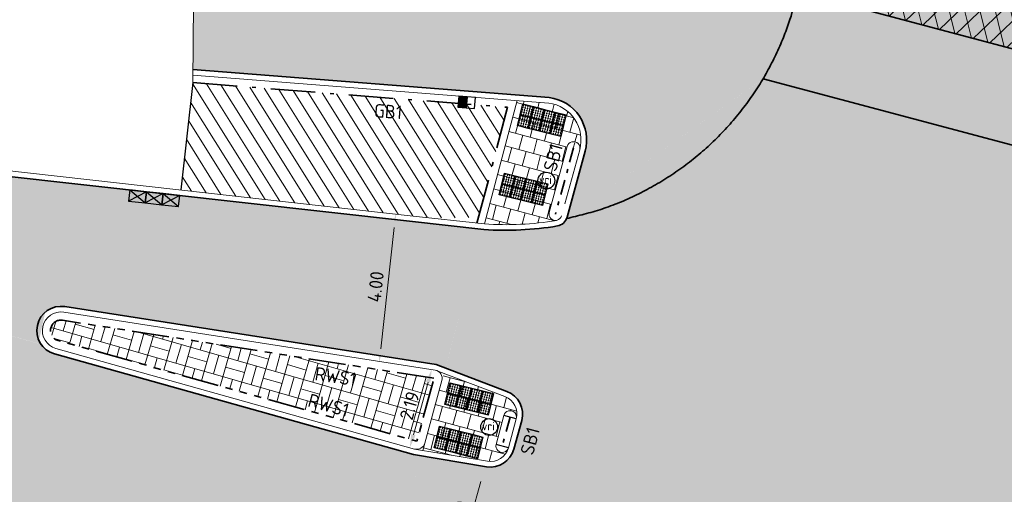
# Model space of a CAD drawing. Header units: metres. Extents: x 196651 to 397723, y 354703 to 710691.
# Tile 11 of 256: x 197509 to 197535, y 355991 to 356004. Entities that reach past the tile are written whole.
import ezdxf
from ezdxf.enums import TextEntityAlignment as Align

# ---------------------------------------------------------------- set-up
doc = ezdxf.new("R2010")
doc.units = ezdxf.units.M
doc.header["$MEASUREMENT"] = 0
for name, pattern in [('ACAD_ISO03W100', [30, 12, -18]), ('VH-GELEIDEBAND_50X200', [8, 4, -2, 0, -2]), ('VH-GELEIDEBAND_70X200', [20, 12, -4, 0, -4]), ('VH-OPSLUITBAND_100X200', [16, 8, -2, 4, -2]), ('VH-RWSBAND_110X220', [24, 10, -2, 2, -2, 2, -2, 2, -2])]:
    doc.linetypes.add(name, pattern=pattern)
for name, color, linetype, lineweight in [('N-WE-IE-MEUBILAIR-S', 7, 'Continuous', 25), ('N-WE-VH-GOOT_TEGEL-G', 170, 'Continuous', 35), ('N-WE-VH-KANTOPSLUITING_GELEIDEBAND_70X200-G', 6, 'VH-GELEIDEBAND_70X200', 35), ('N-WE-VH-KANTOPSLUITING_SCHEIDINGSBAND_115 345-G', 6, 'VH-GELEIDEBAND_50X200', 35), ('N-WE-VH-KANTOPSLUITING_TEKST-T', 7, 'VH-OPSLUITBAND_100X200', 35), ('N-WE-VH-KANTOPSLUITING_TROTTOIRBAND_RWS_110 220-G', 6, 'VH-RWSBAND_110X220', 35), ('N-WE-VH-KANTVERHARDING-G', 1, 'Continuous', 5), ('N-WE-VH-MATERIAALGRENS-G', 5, 'ACAD_ISO03W100', 35), ('N-WE-VH-VERHARDING_ASFALT_DEKLAAG-A', 251, 'Continuous', 5), ('N-WE-VH-VERHARDING_ASFALT_DEKLAAG-G_ZWART', 252, 'Continuous', 5), ('N-WE-VH-VERHARDING_HERSTRATEN-A', 252, 'Continuous', 5), ('N-WE-VH-VERHARDING_TEGEL-200X200X50-A', 252, 'Continuous', 18), ('N-WE-VH-VERKEERSTEGEL-NOPPENTEGEL-S', 5, 'Continuous', 25), ('N-WE-VH_BETON_PRINTBETON-A', 252, 'Continuous', 5), ('X-XX-AL-AANPIJLING-M', 7, 'Continuous', 18)]:
    doc.layers.add(name, color=color, linetype=linetype, lineweight=lineweight)
doc.layers.add('N-WE-RI-HWA_KOLK_GELEIDEBAND-S', color=130, linetype='Continuous')
doc.layers.add('N-WE-RI-HWA_KOLK_STRAAT-S', color=150, linetype='Continuous')
doc.layers.add('N-WE-VH-VERHARDING_ASFALT_COATING_ROOD-G', color=7, linetype='Continuous', lineweight=5, true_color=0xffa8a8)
doc.layers.add('X-XX-AL-HULPLIJNEN', color=4, linetype='Continuous', lineweight=25, plot=False)
doc.styles.add('NLCS-ISO', font='NLCS-ISO.ttf')
doc.styles.add('NLCS-ISO-M200-T18', font='NLCS-ISO.ttf')
doc.dimstyles.new('NLCS-M200-T18-PIJL', dxfattribs={"dimscale": 0.2, "dimtxt": 1.8, "dimasz": 1.8, "dimexe": 2, "dimexo": 2, "dimgap": 0.7, "dimtad": 1, "dimzin": 0, "dimdsep": 46, "dimtxsty": 'NLCS-ISO-M200-T18', "dimcen": 0, "dimdle": 2, "dimse1": 1, "dimse2": 1, "dimclrd": 256, "dimclre": 256, "dimclrt": 256, "dimadec": 1, "dimazin": 0, "dimtfac": 1, "dimtofl": 0, "dimtmove": 1, "dimatfit": 0, "dimfxl": 2, "dimfxlon": 1, "dimtfillclr": 254, "dimtolj": 1, "dimtzin": 0, "dimlwd": 18, "dimlwe": 18, "dimarcsym": 0})
pattern_1 = [(255, (0, 0), (0.08965754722, -0.43813413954), [0.4, -0.4]), (345, (0, 0), (0.10352761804, 0.3863703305), [])]

# ---------------------------------------------------------------- blocks, each defined once
blk = doc.blocks.new('*D181')
at = {"layer": 'Defpoints', "color": 0, "ltscale": 0.2, "transparency": 16777216}
for p in [(197518.764, 355998.61), (197519.151, 355998.567), (197518.705, 355994.592)]:
    blk.add_point(p, dxfattribs=at)
at = {"layer": 'X-XX-AL-AANPIJLING-M', "linetype": 'Continuous', "lineweight": 18, "ltscale": 0.2, "transparency": 16777216}
blk.add_line((197518.359, 355994.993), (197518.724, 355998.253), dxfattribs=at)
at = {"layer": 'X-XX-AL-AANPIJLING-M', "ltscale": 0.2, "transparency": 16777216}
for points in [[(197518.664, 355998.259), (197518.784, 355998.246), (197518.764, 355998.61)], [(197518.299, 355995), (197518.419, 355994.986), (197518.319, 355994.635)]]:
    blk.add_solid(points, dxfattribs=at)
at = {"layer": 'X-XX-AL-AANPIJLING-M', "ltscale": 0.2, "transparency": 16777216, "insert": (197518.224, 355996.659), "char_height": 0.36, "attachment_point": 5, "rotation": 83.6086, "style": 'NLCS-ISO-M200-T18'}
blk.add_mtext('\\A1;4.00', dxfattribs=at)
blk = doc.blocks.new('*D2178')
at = {"layer": 'Defpoints', "color": 0, "ltscale": 0.2, "transparency": 16777216}
for p in [(197518.256, 355992.584), (197521.145, 355991.77), (197517.416, 355989.6)]:
    blk.add_point(p, dxfattribs=at)
at = {"layer": 'X-XX-AL-AANPIJLING-M', "linetype": 'Continuous', "lineweight": 18, "ltscale": 0.2, "transparency": 16777216}
blk.add_line((197520.403, 355989.133), (197521.048, 355991.424), dxfattribs=at)
at = {"layer": 'X-XX-AL-AANPIJLING-M', "ltscale": 0.2, "transparency": 16777216}
for points in [[(197520.99, 355991.44), (197521.106, 355991.407), (197521.145, 355991.77)], [(197520.345, 355989.149), (197520.46, 355989.116), (197520.305, 355988.786)]]:
    blk.add_solid(points, dxfattribs=at)
at = {"layer": 'X-XX-AL-AANPIJLING-M', "ltscale": 0.2, "transparency": 16777216, "insert": (197520.467, 355990.536), "char_height": 0.36, "attachment_point": 5, "rotation": 74.27, "style": 'NLCS-ISO-M200-T18'}
blk.add_mtext('\\A1;3.10', dxfattribs=at)
blk = doc.blocks.new('*D1993')
at = {"layer": 'Defpoints', "color": 0, "ltscale": 0.2, "transparency": 16777216}
for p in [(197519.823, 355994.417), (197519.139, 355992.336), (197519.232, 355992.31)]:
    blk.add_point(p, dxfattribs=at)
at = {"layer": 'X-XX-AL-AANPIJLING-M', "linetype": 'Continuous', "lineweight": 18, "ltscale": 0.2, "transparency": 16777216}
blk.add_line((197519.633, 355994.097), (197519.237, 355992.683), dxfattribs=at)
at = {"layer": 'X-XX-AL-AANPIJLING-M', "ltscale": 0.2, "transparency": 16777216}
for points in [[(197519.575, 355994.113), (197519.691, 355994.08), (197519.73, 355994.443)], [(197519.179, 355992.699), (197519.294, 355992.666), (197519.139, 355992.336)]]:
    blk.add_solid(points, dxfattribs=at)
at = {"layer": 'X-XX-AL-AANPIJLING-M', "ltscale": 0.2, "transparency": 16777216, "insert": (197519.136, 355993.464), "char_height": 0.36, "attachment_point": 5, "rotation": 74.3297, "style": 'NLCS-ISO-M200-T18'}
blk.add_mtext('\\A1;2.19', dxfattribs=at)
blk = doc.blocks.new('TEKST TB')
at = {"style": 'NLCS-ISO'}
blk.add_attdef('TEKST_TROTTOIRBANDEN', text='', height=0.36, rotation=0.3407, dxfattribs=at).set_placement((0, 0), align=Align.BOTTOM_CENTER)
blk = doc.blocks.new('*U2091')
for centre in [(0.025, 0.575), (0.0875, 0.575), (0.15, 0.575), (0.2125, 0.575), (0.275, 0.575), (0.325, 0.575), (0.3875, 0.575), (0.45, 0.575), (0.5125, 0.575), (0.575, 0.575), (0.625, 0.575), (0.6875, 0.575), (0.75, 0.575), (0.8125, 0.575), (0.875, 0.575), (0.925, 0.575), (0.9875, 0.575), (1.05, 0.575), (1.1125, 0.575), (1.175, 0.575), (0.025, 0.5125), (0.025, 0.45), (0.025, 0.3875), (0.025, 0.325), (0.025, 0.275), (0.0875, 0.5125), (0.0875, 0.45), (0.0875, 0.3875), (0.0875, 0.325), (0.0875, 0.275), (0.15, 0.5125), (0.15, 0.45), (0.15, 0.3875), (0.15, 0.325), (0.15, 0.275), (0.2125, 0.5125), (0.2125, 0.45), (0.2125, 0.3875), (0.2125, 0.325), (0.2125, 0.275), (0.275, 0.5125), (0.275, 0.45), (0.275, 0.3875), (0.275, 0.325), (0.275, 0.275), (0.325, 0.5125), (0.325, 0.45), (0.325, 0.3875), (0.325, 0.325), (0.325, 0.275), (0.3875, 0.5125), (0.3875, 0.45), (0.3875, 0.3875), (0.3875, 0.325), (0.3875, 0.275), (0.45, 0.5125), (0.45, 0.45), (0.45, 0.3875), (0.45, 0.325), (0.45, 0.275), (0.5125, 0.5125), (0.5125, 0.45), (0.5125, 0.3875), (0.5125, 0.325), (0.5125, 0.275), (0.575, 0.5125), (0.575, 0.45), (0.575, 0.3875), (0.575, 0.325), (0.575, 0.275), (0.625, 0.5125), (0.625, 0.45), (0.625, 0.3875), (0.625, 0.325), (0.625, 0.275), (0.6875, 0.5125), (0.6875, 0.45), (0.6875, 0.3875), (0.6875, 0.325), (0.6875, 0.275), (0.75, 0.5125), (0.75, 0.45), (0.75, 0.3875), (0.75, 0.325), (0.75, 0.275), (0.8125, 0.5125), (0.8125, 0.45), (0.8125, 0.3875), (0.8125, 0.325), (0.8125, 0.275), (0.875, 0.5125), (0.875, 0.45), (0.875, 0.3875), (0.875, 0.325), (0.875, 0.275), (0.925, 0.5125), (0.925, 0.45), (0.925, 0.3875), (0.925, 0.325), (0.925, 0.275), (0.9875, 0.5125), (0.9875, 0.45), (0.9875, 0.3875), (0.9875, 0.325), (0.9875, 0.275), (1.05, 0.5125), (1.05, 0.45), (1.05, 0.3875), (1.05, 0.325), (1.05, 0.275), (1.1125, 0.5125), (1.1125, 0.45), (1.1125, 0.3875), (1.1125, 0.325), (1.1125, 0.275), (1.175, 0.5125), (1.175, 0.45), (1.175, 0.3875), (1.175, 0.325), (1.175, 0.275), (0.025, 0.2125), (0.025, 0.15), (0.025, 0.0875), (0.025, 0.025), (0.0875, 0.2125), (0.0875, 0.15), (0.0875, 0.0875), (0.0875, 0.025), (0.15, 0.2125), (0.15, 0.15), (0.15, 0.0875), (0.15, 0.025), (0.2125, 0.2125), (0.2125, 0.15), (0.2125, 0.0875), (0.2125, 0.025), (0.275, 0.2125), (0.275, 0.15), (0.275, 0.0875), (0.275, 0.025), (0.325, 0.2125), (0.325, 0.15), (0.325, 0.0875), (0.325, 0.025), (0.3875, 0.2125), (0.3875, 0.15), (0.3875, 0.0875), (0.3875, 0.025), (0.45, 0.2125), (0.45, 0.15), (0.45, 0.0875), (0.45, 0.025), (0.5125, 0.2125), (0.5125, 0.15), (0.5125, 0.0875), (0.5125, 0.025), (0.575, 0.2125), (0.575, 0.15), (0.575, 0.0875), (0.575, 0.025), (0.625, 0.2125), (0.625, 0.15), (0.625, 0.0875), (0.625, 0.025), (0.6875, 0.2125), (0.6875, 0.15), (0.6875, 0.0875), (0.6875, 0.025), (0.75, 0.2125), (0.75, 0.15), (0.75, 0.0875), (0.75, 0.025), (0.8125, 0.2125), (0.8125, 0.15), (0.8125, 0.0875), (0.8125, 0.025), (0.875, 0.2125), (0.875, 0.15), (0.875, 0.0875), (0.875, 0.025), (0.925, 0.2125), (0.925, 0.15), (0.925, 0.0875), (0.925, 0.025), (0.9875, 0.2125), (0.9875, 0.15), (0.9875, 0.0875), (0.9875, 0.025), (1.05, 0.2125), (1.05, 0.15), (1.05, 0.0875), (1.05, 0.025), (1.1125, 0.2125), (1.1125, 0.15), (1.1125, 0.0875), (1.1125, 0.025), (1.175, 0.2125), (1.175, 0.15), (1.175, 0.0875), (1.175, 0.025)]:
    blk.add_circle(centre, 0.01)
for points in [[(0.3, 0.3), (0.3, 0.6), (0, 0.6), (0, 0.3)], [(0.6, 0.3), (0.6, 0.6), (0.3, 0.6), (0.3, 0.3)], [(0.9, 0.3), (0.9, 0.6), (0.6, 0.6), (0.6, 0.3)], [(1.2, 0.3), (1.2, 0.6), (0.9, 0.6), (0.9, 0.3)], [(0.3, 0), (0.3, 0.3), (0, 0.3), (0, 0)], [(0.6, 0), (0.6, 0.3), (0.3, 0.3), (0.3, 0)], [(0.9, 0), (0.9, 0.3), (0.6, 0.3), (0.6, 0)], [(1.2, 0), (1.2, 0.3), (0.9, 0.3), (0.9, 0)]]:
    blk.add_3dface(points)
blk = doc.blocks.new('*U2076')
for centre in [(0.025, 0.275), (0.0875, 0.275), (0.15, 0.275), (0.2125, 0.275), (0.275, 0.275), (0.325, 0.275), (0.3875, 0.275), (0.45, 0.275), (0.5125, 0.275), (0.575, 0.275), (0.625, 0.275), (0.6875, 0.275), (0.75, 0.275), (0.8125, 0.275), (0.875, 0.275), (0.925, 0.275), (0.9875, 0.275), (1.05, 0.275), (1.1125, 0.275), (1.175, 0.275), (0.025, 0.2125), (0.025, 0.15), (0.025, 0.0875), (0.025, 0.025), (0.0875, 0.2125), (0.0875, 0.15), (0.0875, 0.0875), (0.0875, 0.025), (0.15, 0.2125), (0.15, 0.15), (0.15, 0.0875), (0.15, 0.025), (0.2125, 0.2125), (0.2125, 0.15), (0.2125, 0.0875), (0.2125, 0.025), (0.275, 0.2125), (0.275, 0.15), (0.275, 0.0875), (0.275, 0.025), (0.325, 0.2125), (0.325, 0.15), (0.325, 0.0875), (0.325, 0.025), (0.3875, 0.2125), (0.3875, 0.15), (0.3875, 0.0875), (0.3875, 0.025), (0.45, 0.2125), (0.45, 0.15), (0.45, 0.0875), (0.45, 0.025), (0.5125, 0.2125), (0.5125, 0.15), (0.5125, 0.0875), (0.5125, 0.025), (0.575, 0.2125), (0.575, 0.15), (0.575, 0.0875), (0.575, 0.025), (0.625, 0.2125), (0.625, 0.15), (0.625, 0.0875), (0.625, 0.025), (0.6875, 0.2125), (0.6875, 0.15), (0.6875, 0.0875), (0.6875, 0.025), (0.75, 0.2125), (0.75, 0.15), (0.75, 0.0875), (0.75, 0.025), (0.8125, 0.2125), (0.8125, 0.15), (0.8125, 0.0875), (0.8125, 0.025), (0.875, 0.2125), (0.875, 0.15), (0.875, 0.0875), (0.875, 0.025), (0.925, 0.2125), (0.925, 0.15), (0.925, 0.0875), (0.925, 0.025), (0.9875, 0.2125), (0.9875, 0.15), (0.9875, 0.0875), (0.9875, 0.025), (1.05, 0.2125), (1.05, 0.15), (1.05, 0.0875), (1.05, 0.025), (1.1125, 0.2125), (1.1125, 0.15), (1.1125, 0.0875), (1.1125, 0.025), (1.175, 0.2125), (1.175, 0.15), (1.175, 0.0875), (1.175, 0.025), (0.025, -0.025), (0.025, -0.0875), (0.025, -0.15), (0.025, -0.2125), (0.0875, -0.025), (0.0875, -0.0875), (0.0875, -0.15), (0.0875, -0.2125), (0.15, -0.025), (0.15, -0.0875), (0.15, -0.15), (0.15, -0.2125), (0.2125, -0.025), (0.2125, -0.0875), (0.2125, -0.15), (0.2125, -0.2125), (0.275, -0.025), (0.275, -0.0875), (0.275, -0.15), (0.275, -0.2125), (0.325, -0.025), (0.325, -0.0875), (0.325, -0.15), (0.325, -0.2125), (0.3875, -0.025), (0.3875, -0.0875), (0.3875, -0.15), (0.3875, -0.2125), (0.45, -0.025), (0.45, -0.0875), (0.45, -0.15), (0.45, -0.2125), (0.5125, -0.025), (0.5125, -0.0875), (0.5125, -0.15), (0.5125, -0.2125), (0.575, -0.025), (0.575, -0.0875), (0.575, -0.15), (0.575, -0.2125), (0.625, -0.025), (0.625, -0.0875), (0.625, -0.15), (0.625, -0.2125), (0.6875, -0.025), (0.6875, -0.0875), (0.6875, -0.15), (0.6875, -0.2125), (0.75, -0.025), (0.75, -0.0875), (0.75, -0.15), (0.75, -0.2125), (0.8125, -0.025), (0.8125, -0.0875), (0.8125, -0.15), (0.8125, -0.2125), (0.875, -0.025), (0.875, -0.0875), (0.875, -0.15), (0.875, -0.2125), (0.925, -0.025), (0.925, -0.0875), (0.925, -0.15), (0.925, -0.2125), (0.9875, -0.025), (0.9875, -0.0875), (0.9875, -0.15), (0.9875, -0.2125), (1.05, -0.025), (1.05, -0.0875), (1.05, -0.15), (1.05, -0.2125), (1.1125, -0.025), (1.1125, -0.0875), (1.1125, -0.15), (1.1125, -0.2125), (1.175, -0.025), (1.175, -0.0875), (1.175, -0.15), (1.175, -0.2125), (0.025, -0.275), (0.0875, -0.275), (0.15, -0.275), (0.2125, -0.275), (0.275, -0.275), (0.325, -0.275), (0.3875, -0.275), (0.45, -0.275), (0.5125, -0.275), (0.575, -0.275), (0.625, -0.275), (0.6875, -0.275), (0.75, -0.275), (0.8125, -0.275), (0.875, -0.275), (0.925, -0.275), (0.9875, -0.275), (1.05, -0.275), (1.1125, -0.275), (1.175, -0.275)]:
    blk.add_circle(centre, 0.01)
for points in [[(0.3, 0), (0.3, 0.3), (0, 0.3), (0, 0)], [(0.6, 0), (0.6, 0.3), (0.3, 0.3), (0.3, 0)], [(0.9, 0), (0.9, 0.3), (0.6, 0.3), (0.6, 0)], [(1.2, 0), (1.2, 0.3), (0.9, 0.3), (0.9, 0)], [(0.3, -0.3), (0.3, 0), (0, 0), (0, -0.3)], [(0.6, -0.3), (0.6, 0), (0.3, 0), (0.3, -0.3)], [(0.9, -0.3), (0.9, 0), (0.6, 0), (0.6, -0.3)], [(1.2, -0.3), (1.2, 0), (0.9, 0), (0.9, -0.3)]]:
    blk.add_3dface(points)
blk = doc.blocks.new('*U2090')
for centre in [(0.025, 0.575), (0.0875, 0.575), (0.15, 0.575), (0.2125, 0.575), (0.275, 0.575), (0.325, 0.575), (0.3875, 0.575), (0.45, 0.575), (0.5125, 0.575), (0.575, 0.575), (0.625, 0.575), (0.6875, 0.575), (0.75, 0.575), (0.8125, 0.575), (0.875, 0.575), (0.925, 0.575), (0.9875, 0.575), (1.05, 0.575), (1.1125, 0.575), (1.175, 0.575), (0.025, 0.5125), (0.025, 0.45), (0.025, 0.3875), (0.025, 0.325), (0.025, 0.275), (0.0875, 0.5125), (0.0875, 0.45), (0.0875, 0.3875), (0.0875, 0.325), (0.0875, 0.275), (0.15, 0.5125), (0.15, 0.45), (0.15, 0.3875), (0.15, 0.325), (0.15, 0.275), (0.2125, 0.5125), (0.2125, 0.45), (0.2125, 0.3875), (0.2125, 0.325), (0.2125, 0.275), (0.275, 0.5125), (0.275, 0.45), (0.275, 0.3875), (0.275, 0.325), (0.275, 0.275), (0.325, 0.5125), (0.325, 0.45), (0.325, 0.3875), (0.325, 0.325), (0.325, 0.275), (0.3875, 0.5125), (0.3875, 0.45), (0.3875, 0.3875), (0.3875, 0.325), (0.3875, 0.275), (0.45, 0.5125), (0.45, 0.45), (0.45, 0.3875), (0.45, 0.325), (0.45, 0.275), (0.5125, 0.5125), (0.5125, 0.45), (0.5125, 0.3875), (0.5125, 0.325), (0.5125, 0.275), (0.575, 0.5125), (0.575, 0.45), (0.575, 0.3875), (0.575, 0.325), (0.575, 0.275), (0.625, 0.5125), (0.625, 0.45), (0.625, 0.3875), (0.625, 0.325), (0.625, 0.275), (0.6875, 0.5125), (0.6875, 0.45), (0.6875, 0.3875), (0.6875, 0.325), (0.6875, 0.275), (0.75, 0.5125), (0.75, 0.45), (0.75, 0.3875), (0.75, 0.325), (0.75, 0.275), (0.8125, 0.5125), (0.8125, 0.45), (0.8125, 0.3875), (0.8125, 0.325), (0.8125, 0.275), (0.875, 0.5125), (0.875, 0.45), (0.875, 0.3875), (0.875, 0.325), (0.875, 0.275), (0.925, 0.5125), (0.925, 0.45), (0.925, 0.3875), (0.925, 0.325), (0.925, 0.275), (0.9875, 0.5125), (0.9875, 0.45), (0.9875, 0.3875), (0.9875, 0.325), (0.9875, 0.275), (1.05, 0.5125), (1.05, 0.45), (1.05, 0.3875), (1.05, 0.325), (1.05, 0.275), (1.1125, 0.5125), (1.1125, 0.45), (1.1125, 0.3875), (1.1125, 0.325), (1.1125, 0.275), (1.175, 0.5125), (1.175, 0.45), (1.175, 0.3875), (1.175, 0.325), (1.175, 0.275), (0.025, 0.2125), (0.025, 0.15), (0.025, 0.0875), (0.025, 0.025), (0.0875, 0.2125), (0.0875, 0.15), (0.0875, 0.0875), (0.0875, 0.025), (0.15, 0.2125), (0.15, 0.15), (0.15, 0.0875), (0.15, 0.025), (0.2125, 0.2125), (0.2125, 0.15), (0.2125, 0.0875), (0.2125, 0.025), (0.275, 0.2125), (0.275, 0.15), (0.275, 0.0875), (0.275, 0.025), (0.325, 0.2125), (0.325, 0.15), (0.325, 0.0875), (0.325, 0.025), (0.3875, 0.2125), (0.3875, 0.15), (0.3875, 0.0875), (0.3875, 0.025), (0.45, 0.2125), (0.45, 0.15), (0.45, 0.0875), (0.45, 0.025), (0.5125, 0.2125), (0.5125, 0.15), (0.5125, 0.0875), (0.5125, 0.025), (0.575, 0.2125), (0.575, 0.15), (0.575, 0.0875), (0.575, 0.025), (0.625, 0.2125), (0.625, 0.15), (0.625, 0.0875), (0.625, 0.025), (0.6875, 0.2125), (0.6875, 0.15), (0.6875, 0.0875), (0.6875, 0.025), (0.75, 0.2125), (0.75, 0.15), (0.75, 0.0875), (0.75, 0.025), (0.8125, 0.2125), (0.8125, 0.15), (0.8125, 0.0875), (0.8125, 0.025), (0.875, 0.2125), (0.875, 0.15), (0.875, 0.0875), (0.875, 0.025), (0.925, 0.2125), (0.925, 0.15), (0.925, 0.0875), (0.925, 0.025), (0.9875, 0.2125), (0.9875, 0.15), (0.9875, 0.0875), (0.9875, 0.025), (1.05, 0.2125), (1.05, 0.15), (1.05, 0.0875), (1.05, 0.025), (1.1125, 0.2125), (1.1125, 0.15), (1.1125, 0.0875), (1.1125, 0.025), (1.175, 0.2125), (1.175, 0.15), (1.175, 0.0875), (1.175, 0.025)]:
    blk.add_circle(centre, 0.01)
for points in [[(0.3, 0.3), (0.3, 0.6), (0, 0.6), (0, 0.3)], [(0.6, 0.3), (0.6, 0.6), (0.3, 0.6), (0.3, 0.3)], [(0.9, 0.3), (0.9, 0.6), (0.6, 0.6), (0.6, 0.3)], [(1.2, 0.3), (1.2, 0.6), (0.9, 0.6), (0.9, 0.3)], [(0.3, 0), (0.3, 0.3), (0, 0.3), (0, 0)], [(0.6, 0), (0.6, 0.3), (0.3, 0.3), (0.3, 0)], [(0.9, 0), (0.9, 0.3), (0.6, 0.3), (0.6, 0)], [(1.2, 0), (1.2, 0.3), (0.9, 0.3), (0.9, 0)]]:
    blk.add_3dface(points)
blk = doc.blocks.new('N-SRI-HWA-KOLK_STRAAT_450X300-SO')
h = blk.add_hatch(color=256)
h.dxf.hatch_style = 1
h.paths.add_polyline_path([(0, 0), (-1.125, 0.75), (-1.125, -0.75)])
h.paths.add_polyline_path([(1.125, -0.75), (1.125, 0.75), (0, 0)])
for p, q in [((-1.125, -0.75), (1.125, 0.75)), ((1.125, -0.75), (-1.125, 0.75))]:
    blk.add_line(p, q)
at = {"flags": 128}
blk.add_lwpolyline([(-1.125, -0.75), (1.125, -0.75), (1.125, 0.75), (-1.125, 0.75)], close=True, dxfattribs=at)
blk = doc.blocks.new('N-SRI-HWA-KOLK_RWS-SO')
at = {"ltscale": 0.1}
blk.add_hatch(color=256, dxfattribs=at).paths.add_polyline_path([(0, -0.75), (1.125, -0.75), (1.125, 0.75), (0, 0.75)])
blk.add_line((0, -0.75), (0, 0.75), dxfattribs=at)
at = {"flags": 128}
blk.add_lwpolyline([(-1.125, -0.75), (1.125, -0.75), (1.125, 0.75), (-1.125, 0.75)], close=True, dxfattribs=at)
at = {"ltscale": 0.1, "flags": 128}
blk.add_lwpolyline([(0, -0.75), (1.125, -0.75), (1.125, 0.75), (0, 0.75)], close=True, dxfattribs=at)
blk = doc.blocks.new('SIE-MEUBILAIR_PAAL_VRI-SO')
blk.add_circle((0, 0), 0.75)
at = {"style": 'NLCS-ISO'}
blk.add_text('vri', height=0.75, dxfattribs=at).set_placement((-0.08, 0.074), align=Align.MIDDLE_CENTER)

msp = doc.modelspace()

# ---------------------------------------------------------------- hatches: boundary and pattern name
at = {"layer": 'N-WE-VH-VERHARDING_ASFALT_COATING_ROOD-G'}
h = msp.add_hatch(color=256, dxfattribs=at)
edge = h.paths.add_edge_path()
edge.add_arc((197522.736, 356000.601), 1.15, 344.7121, 442.5512)
edge.add_line((197522.886, 356001.741), (197513.316, 356002.492))
edge.add_line((197513.316, 356002.492), (197513.332, 356004.125))
edge.add_line((197513.332, 356004.125), (197522.739, 356004.377))
edge.add_arc((197522.627, 356008.526), 4.15, 271.5364, 339.8053)
edge.add_line((197526.522, 356007.093), (197531.053, 356019.412))
edge.add_line((197531.053, 356019.412), (197532.605, 356018.841))
edge.add_line((197532.605, 356018.841), (197528.63, 356007.548))
edge.add_line((197528.63, 356007.548), (197528.053, 356005.513))
edge.add_arc((197528.678, 356005.336), 0.65, 164.1635, 255.0471)
edge.add_line((197528.51, 356004.708), (197529.586, 356004.421))
edge.add_line((197529.586, 356004.421), (197529.633, 356004.563))
edge.add_line((197529.633, 356004.563), (197539.576, 356001.908))
edge.add_arc((197547.716, 356001.505), 8.15, 177.1687, 178.2495)
edge.add_line((197539.57, 356001.754), (197542.505, 356000.97))
edge.add_arc((197542.672, 356001.598), 0.65, 255.0471, 389.7361)
edge.add_arc((197551.79, 356006.806), 9.85, 172.0516, 209.7361, ccw=False)
edge.add_line((197542.034, 356008.169), (197542.309, 356010.139))
edge.add_line((197542.309, 356010.139), (197544.097, 356009.857))
edge.add_line((197544.097, 356009.857), (197544.094, 356009.843))
edge.add_line((197544.094, 356009.843), (197543.718, 356007.938))
edge.add_arc((197551.79, 356006.806), 8.15, 172.023, 185.3611)
edge.add_arc((197551.812, 356006.815), 8.173, 185.4094, 252.2037)
edge.add_line((197549.314, 355999.034), (197549.097, 355997.183))
edge.add_arc((197558.994, 356064.96), 68.496, 258.65174, 261.69292, ccw=False)
edge.add_arc((197545.29, 355996.676), 1.15, 78.6641, 106.4998)
edge.add_line((197544.963, 355997.778), (197542.008, 355998.519))
edge.add_arc((197541.575, 355998.269), 0.5, 30.0291, 75.0471)
edge.add_line((197541.704, 355998.752), (197540.991, 355998.942))
edge.add_arc((197540.862, 355998.459), 0.5, 75.0471, 203.9635)
edge.add_arc((197547.716, 356001.505), 8, 196.8113, 203.9635, ccw=False)
edge.add_line((197540.058, 355999.192), (197528.624, 356002.245))
edge.add_arc((197521.743, 356006.327), 8, 281.583, 329.323, ccw=False)
edge.add_arc((197523.05, 355998.609), 0.322, 338.2658, 344.7121)
edge.add_line((197523.361, 355998.524), (197523.427, 355998.767))
edge.add_line((197523.427, 355998.767), (197523.846, 356000.298))
at = {"layer": 'N-WE-VH-VERHARDING_ASFALT_DEKLAAG-A', "lineweight": 9}
h = msp.add_hatch(dxfattribs=at)
h.set_pattern_fill('AVH-ASFALT', color=256, scale=0.4, angle=164, pattern_type=2)
h.set_pattern_definition([(224, (197553.49738, 356021.90227), (0.2778633, -0.287736), []), (284, (197553.49738, 356021.90227), (0.3881183, 0.0967688), [])])
edge = h.paths.add_edge_path()
edge.add_arc((197547.716, 356001.505), 8.15, 169.7995, 177.1687)
edge.add_line((197539.576, 356001.908), (197529.634, 356004.563))
edge.add_line((197529.634, 356004.563), (197529.952, 356005.513))
edge.add_line((197529.952, 356005.513), (197533.797, 356019.536))
edge.add_arc((197533.365, 356019.654), 0.448, 344.6648, 470.4676)
edge.add_line((197533.209, 356020.074), (197537.391, 356031.81))
edge.add_arc((197556.23, 356025.097), 20, 156.3631, 160.3865, ccw=False)
edge.add_line((197537.908, 356033.115), (197547.624, 356055.314))
edge.add_line((197547.624, 356055.314), (197549.553, 356054.793))
edge.add_line((197549.553, 356054.793), (197542.35, 356010.238))
edge.add_line((197542.35, 356010.238), (197542.319, 356010.239))
edge.add_arc((197541.669, 356010.251), 0.65, 358.8992, 529.7995)
edge.add_line((197541.029, 356010.366), (197539.695, 356002.949))
at = {"layer": 'N-WE-VH-VERHARDING_ASFALT_DEKLAAG-G_ZWART'}
h = msp.add_hatch(color=256, dxfattribs=at)
h.dxf.hatch_style = 1
edge = h.paths.add_edge_path()
edge.add_arc((197547.716, 356001.505), 8.15, 169.7995, 177.1687)
edge.add_line((197539.576, 356001.908), (197529.634, 356004.563))
edge.add_line((197529.634, 356004.563), (197529.952, 356005.513))
edge.add_line((197529.952, 356005.513), (197533.797, 356019.536))
edge.add_arc((197533.365, 356019.654), 0.448, 344.6648, 470.4676)
edge.add_line((197533.209, 356020.074), (197537.391, 356031.81))
edge.add_arc((197556.23, 356025.097), 20, 156.3631, 160.3865, ccw=False)
edge.add_line((197537.908, 356033.115), (197547.624, 356055.314))
edge.add_line((197547.624, 356055.314), (197549.553, 356054.793))
edge.add_line((197549.553, 356054.793), (197542.35, 356010.238))
edge.add_line((197542.35, 356010.238), (197542.319, 356010.239))
edge.add_arc((197541.669, 356010.251), 0.65, 358.8992, 529.7995)
edge.add_line((197541.029, 356010.366), (197539.695, 356002.949))
h = msp.add_hatch(color=256, dxfattribs=at)
h.dxf.hatch_style = 1
edge = h.paths.add_edge_path(flags=17)
edge.add_arc((197521.743, 356006.327), 8, 302.9575, 329.323)
edge.add_arc((197521.743, 356006.327), 8, 302.9575, 329.323, ccw=False)
edge = h.paths.add_edge_path()
edge.add_arc((197547.716, 356001.505), 8, 221.4724, 238.7163)
edge.add_line((197543.562, 355994.668), (197543.521, 355994.518))
edge.add_arc((197547.716, 356001.505), 8.15, 239.0243, 260.8437)
edge.add_line((197546.419, 355993.459), (197545.394, 355987.801))
edge.add_arc((197555.209, 356097.933), 110.568, 263.3381, 264.90742, ccw=False)
edge.add_arc((197542.306, 355987.466), 0.65, 83.3381, 165.0112)
edge.add_line((197541.678, 355987.634), (197541.565, 355987.211))
edge.add_arc((197542.193, 355987.043), 0.65, 165.0112, 237.9222)
edge.add_arc((197549.097, 355998.059), 13.65, 237.9222, 252.4377)
edge.add_line((197544.978, 355985.045), (197544.449, 355981.538))
edge.add_arc((197545.943, 355966.462), 15.15, 95.6611, 112.6129)
edge.add_arc((197540.192, 355980.025), 0.429, 99.9485, 164.9064)
edge.add_arc((197545.943, 355966.462), 15, 114.2698, 126.2441)
edge.add_line((197537.075, 355978.56), (197541.722, 355996.207))
edge = h.paths.add_edge_path()
edge.add_arc((197547.716, 356001.505), 8, 212.2294, 221.4724)
edge.add_line((197541.722, 355996.207), (197537.075, 355978.56))
edge.add_arc((197545.943, 355966.462), 15, 126.2441, 138.1871)
edge.add_line((197534.763, 355976.463), (197523.888, 355979.169))
edge.add_arc((197515.951, 355978.171), 8, 7.1653, 61.8676)
edge.add_arc((197519.402, 355985.197), 0.323, 5.1848, 63.8406)
edge.add_arc((197515.71, 355977.602), 8.767, 64.0678, 76.0722)
edge.add_line((197517.82, 355986.111), (197517.959, 355986.623))
edge.add_line((197517.959, 355986.623), (197519.451, 355992.117))
edge.add_line((197519.451, 355992.117), (197521.199, 355991.823))
edge.add_arc((197521.307, 355992.464), 0.65, 260.4547, 344.8)
edge.add_line((197521.934, 355992.293), (197522.145, 355993.069))
edge.add_arc((197521.518, 355993.24), 0.65, 344.8, 429.3075)
edge.add_line((197521.747, 355993.848), (197520.091, 355994.473))
edge.add_line((197520.091, 355994.473), (197521.102, 355998.197))
edge.add_line((197521.102, 355998.197), (197521.129, 355998.194))
edge.add_arc((197521.701, 356006.719), 8.544, 266.1606, 279.4501)
edge.add_arc((197523.05, 355998.609), 0.322, 279.619, 338.2659)
edge.add_arc((197521.743, 356006.327), 8, 281.5831, 329.323)
edge.add_line((197528.624, 356002.245), (197539.187, 355999.435))
edge.add_line((197539.187, 355999.435), (197540.059, 355999.188))
edge.add_arc((197547.716, 356001.505), 8, 196.8408, 212.2295)
h = msp.add_hatch(color=256, dxfattribs=at)
edge = h.paths.add_edge_path()
edge.add_line((197506.24, 355990.04), (197507.862, 355989.328))
edge.add_line((197507.862, 355989.328), (197508.93, 355988.858))
edge.add_arc((197518.921, 356011.611), 24.85, 246.2925, 254.3297)
edge.add_line((197512.209, 355987.685), (197514.324, 355987.092))
edge.add_line((197514.324, 355987.092), (197517.82, 355986.111))
edge.add_line((197517.82, 355986.111), (197518.763, 355989.585))
edge.add_line((197518.763, 355989.585), (197507.054, 355992.87))
edge.add_line((197507.054, 355992.87), (197506.24, 355990.04))
edge = h.paths.add_edge_path()
edge.add_arc((197489.312, 355953.119), 40.616, 65.368, 69.1659, ccw=False)
edge.add_line((197506.24, 355990.04), (197507.797, 355995.518))
edge.add_line((197507.797, 355995.518), (197501.519, 355997.279))
edge.add_line((197501.519, 355997.279), (197497.498, 355997.908))
edge.add_line((197497.498, 355997.908), (197497.45, 355997.648))
edge.add_line((197497.45, 355997.648), (197496.201, 355993.987))
edge.add_line((197496.201, 355993.987), (197498.39, 355993.205))
edge.add_line((197498.39, 355993.205), (197501.196, 355992.075))
edge.add_arc((197492.153, 355969.582), 24.243, 65.8028, 68.0975, ccw=False)
edge.add_line((197502.09, 355991.695), (197503.757, 355991.08))
edge = h.paths.add_edge_path()
edge.add_line((197519.451, 355992.117), (197519.238, 355992.153))
edge.add_line((197519.238, 355992.153), (197509.601, 355994.856))
edge.add_arc((197509.776, 355995.482), 0.65, 214.6145, 254.3297, ccw=False)
edge.add_line((197509.241, 355995.113), (197507.797, 355995.518))
edge.add_line((197507.797, 355995.518), (197507.054, 355992.87))
edge.add_line((197507.054, 355992.87), (197518.763, 355989.585))
edge.add_line((197518.763, 355989.585), (197519.451, 355992.117))
edge = h.paths.add_edge_path()
edge.add_arc((197519.292, 356099.177), 100.15, 261.10414, 263.60856)
edge.add_line((197508.143, 355999.649), (197519.134, 355998.418))
edge.add_line((197519.134, 355998.418), (197521.103, 355998.197))
edge.add_line((197521.103, 355998.197), (197520.09, 355994.474))
edge.add_line((197520.09, 355994.474), (197519.848, 355994.565))
edge.add_line((197519.848, 355994.565), (197509.877, 355996.124))
edge.add_arc((197509.776, 355995.482), 0.65, 81.114, 120.8547)
edge.add_arc((197509.776, 355995.482), 0.65, 120.8547, 214.1346)
edge.add_line((197509.238, 355995.117), (197501.519, 355997.279))
edge.add_line((197501.519, 355997.279), (197497.498, 355997.908))
edge.add_line((197497.498, 355997.908), (197498.102, 356001.18))
edge.add_line((197498.102, 356001.18), (197500.433, 356000.759))
edge.add_line((197500.433, 356000.759), (197503.805, 356000.231))
h = msp.add_hatch(color=256, dxfattribs=at)
edge = h.paths.add_edge_path()
edge.add_arc((197509.776, 355995.482), 0.65, 120.8292, 214.6145)
edge.add_line((197509.241, 355995.113), (197509.169, 355995.133))
edge.add_arc((197509.776, 355995.482), 0.7, 125.5293, 209.9143, ccw=False)
edge.add_line((197509.369, 355996.052), (197509.443, 355996.04))
at = {"layer": 'N-WE-VH-VERHARDING_HERSTRATEN-A', "lineweight": 9}
h = msp.add_hatch(dxfattribs=at)
h.set_pattern_fill('ANSI31', color=256, scale=2.5, angle=77)
h.set_pattern_definition([(122, (197512.99, 355998.50502), (-0.265015, -0.1656), [])])
h.paths.add_polyline_path([(197521.765, 356001.478), (197513.313, 356002.142), (197512.99, 355999.257), (197519.151, 355998.567, 0.046018), (197520.987, 355998.531)])
at = {"layer": 'N-WE-VH-VERHARDING_TEGEL-200X200X50-A'}
h = msp.add_hatch(dxfattribs=at)
h.set_pattern_fill('AVH-TEGEL_200X200_HALFST', color=256, scale=2, angle=255, pattern_type=2)
h.set_pattern_definition(pattern_1)
edge = h.paths.add_edge_path()
edge.add_arc((197522.736, 356000.601), 1, 5.6125, 82.3369)
edge.add_line((197522.87, 356001.592), (197522.019, 356001.659))
edge.add_line((197522.019, 356001.659), (197521.143, 355998.344))
edge.add_arc((197521.701, 356006.723), 8.398, 266.193, 279.4382)
edge.add_arc((197523.05, 355998.609), 0.173, 164.7121, 279.2767, ccw=False)
edge.add_line((197522.884, 355998.655), (197523.003, 355999.09))
edge.add_line((197523.003, 355999.09), (197523.368, 356000.428))
edge.add_arc((197523.535, 356000.382), 0.172, 67.2175, 164.8, ccw=False)
edge.add_arc((197523.535, 356000.382), 0.172, -15.2, 67.2175, ccw=False)
edge.add_arc((197522.736, 356000.601), 1, 344.7121, 365.6125)
edge = h.paths.add_edge_path()
edge.add_line((197518.112, 355985.873), (197517.779, 355985.967))
edge.add_line((197517.779, 355985.967), (197516.632, 355982.005))
edge.add_line((197516.632, 355982.005), (197518.264, 355981.602))
edge.add_line((197518.264, 355981.602), (197519.288, 355985.441))
edge.add_arc((197515.951, 355978.171), 8, 65.3414, 74.3297)
h = msp.add_hatch(dxfattribs=at)
h.set_pattern_fill('AVH-TEGEL_200X200_HALFST', color=256, scale=2, angle=255, pattern_type=2)
h.set_pattern_definition(pattern_1)
edge = h.paths.add_edge_path()
edge.add_line((197521.694, 355993.707), (197520.052, 355994.328))
edge.add_line((197520.052, 355994.328), (197519.491, 355992.262))
edge.add_line((197519.491, 355992.262), (197521.224, 355991.971))
edge.add_arc((197521.307, 355992.464), 0.5, 260.4547, 344.8)
edge.add_arc((197521.623, 355992.378), 0.172, 164.7997, 344.8002, ccw=False)
edge.add_line((197521.457, 355992.423), (197521.667, 355993.199))
edge.add_arc((197521.834, 355993.154), 0.173, -15.2, 164.8, ccw=False)
edge.add_arc((197521.518, 355993.24), 0.5, 344.8, 429.3075)
at = {"layer": 'N-WE-VH_BETON_PRINTBETON-A'}
h = msp.add_hatch(dxfattribs=at)
h.set_pattern_fill('AVH-BSS_KEIFORMAAT_BLOK', color=256, scale=2.5, angle=74, style=0, pattern_type=2)
h.set_pattern_definition([(74, (0, 0), (-0.5046623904, 0.1447096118), []), (74, (-0.25233, 0.07235), (-0.35995277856, 0.6493720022), [0.525, -0.525]), (164, (0, 0), (-0.1447096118, -0.5046623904), []), (164, (-0.07235, -0.25233), (-0.6493720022, -0.35995277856), [0.525, -0.525])])
edge = h.paths.add_edge_path()
edge.add_line((197519.789, 355994.2), (197509.819, 355995.759))
edge.add_arc((197509.776, 355995.482), 0.28, 81.114, 254.3297)
edge.add_line((197509.7, 355995.212), (197519.33, 355992.511))
edge.add_line((197519.33, 355992.511), (197519.789, 355994.2))

# ---------------------------------------------------------------- linework, layer by layer
at = {"layer": 'N-WE-VH-GOOT_TEGEL-G', "flags": 128}
for points in [[(197519.134, 355998.418), (197521.129, 355998.194, 0.058004), (197523.102, 355998.291, 0.293257), (197523.361, 355998.524), (197523.846, 356000.298, 0.454853), (197522.886, 356001.741), (197513.316, 356002.492)], [(197519.134, 355998.418), (197508.143, 355999.649, -0.010928), (197503.805, 356000.231), (197500.433, 356000.759), (197497.115, 356001.358), (197496.137, 356001.586)]]:
    msp.add_lwpolyline(points, format="xyb", dxfattribs=at)
msp.add_lwpolyline([(197519.848, 355994.565), (197521.747, 355993.848, -0.386407), (197522.145, 355993.069), (197521.934, 355992.293, -0.385594), (197521.199, 355991.823), (197519.238, 355992.153), (197509.601, 355994.856, -0.942481), (197509.877, 355996.124), (197519.846, 355994.565, -0.001046)], format="xyb", close=True, dxfattribs=at)
at = {"layer": 'N-WE-VH-KANTOPSLUITING_GELEIDEBAND_70X200-G', "ltscale": 0.1, "flags": 128}
msp.add_lwpolyline([(197513.313, 356002.142), (197521.765, 356001.478), (197520.944, 355998.366)], dxfattribs=at)
at = {"layer": 'N-WE-VH-KANTOPSLUITING_SCHEIDINGSBAND_115 345-G', "ltscale": 0.1, "flags": 128}
for points in [[(197523.537, 356000.393), (197523.05, 355998.609)], [(197521.834, 355993.154), (197521.623, 355992.378)]]:
    msp.add_lwpolyline(points, dxfattribs=at)
at = {"layer": 'N-WE-VH-KANTOPSLUITING_TROTTOIRBAND_RWS_110 220-G', "ltscale": 0.1, "flags": 128}
msp.add_lwpolyline([(197519.789, 355994.2), (197509.819, 355995.759, 0.942481), (197509.7, 355995.212), (197519.33, 355992.511)], format="xyb", close=True, dxfattribs=at)
at = {"layer": 'N-WE-VH-KANTVERHARDING-G', "flags": 128}
for points in [[(197528.773, 356007.503), (197528.197, 356005.472, 0.418738), (197528.549, 356004.853), (197539.576, 356001.908)], [(197513.315, 356002.342), (197522.87, 356001.592, -0.45375), (197523.701, 356000.337)], [(197497.146, 356001.505), (197500.458, 356000.907), (197503.828, 356000.38, 0.010928), (197508.16, 355999.798), (197519.151, 355998.567, 0)], [(197523.701, 356000.337, 1), (197523.368, 356000.428), (197522.884, 355998.655, 1), (197523.216, 355998.564)], [(197519.151, 355998.567), (197521.142, 355998.344, 0.057937), (197523.079, 355998.439)], [(197519.491, 355992.262), (197520.001, 355994.142, 0.446872), (197519.823, 355994.417), (197509.853, 355995.976, 0.942481), (197509.641, 355995.001), (197519.271, 355992.299, 0.41662), (197519.543, 355992.453), (197520.001, 355994.142)], [(197519.918, 355994.379), (197521.694, 355993.707, -0.386407), (197522, 355993.109), (197521.79, 355992.333, -0.385594), (197521.224, 355991.971), (197519.271, 355992.299)], [(197522, 355993.109, 1), (197521.667, 355993.199), (197521.457, 355992.423, 1.000004), (197521.79, 355992.333)]]:
    msp.add_lwpolyline(points, format="xyb", dxfattribs=at)
for points in [[(197513.313, 356002.142), (197513.333, 356004.276)], [(197528.624, 356002.245), (197540.058, 355999.192)], [(197522.019, 356001.659), (197521.143, 355998.344)], [(197523.701, 356000.337), (197523.305, 355998.887)]]:
    msp.add_lwpolyline(points, dxfattribs=at)
at = {"layer": 'N-WE-VH-MATERIAALGRENS-G'}
for p, q in [((197529.56, 356004.583), (197539.576, 356001.908)), ((197528.624, 356002.245), (197540.058, 355999.192))]:
    msp.add_line(p, q, dxfattribs=at)
msp.add_rational_spline([(197529.56, 356004.582), (197529.51, 356004.401), (197529.461, 356004.22), (197528.166, 355999.477), (197523.349, 355998.49)], [1, 1, 1, 0.84783059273, 0.990311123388], degree=2, knots=[0, 0, 0, 1, 1, 2.10038, 2.10038, 2.10038], dxfattribs=at)
at = {"layer": 'X-XX-AL-HULPLIJNEN', "flags": 128}
for points in [[(197513.313, 356002.142), (197512.99, 355999.257)], [(197522, 355993.109), (197521.667, 355993.199)], [(197521.79, 355992.333), (197521.457, 355992.423)]]:
    msp.add_lwpolyline(points, dxfattribs=at)

# ---------------------------------------------------------------- block references
at = {"layer": 'N-WE-IE-MEUBILAIR-S', "xscale": 0.3, "yscale": 0.3, "zscale": 0.3}
for p in [(197522.806, 355999.509), (197521.272, 355992.89)]:
    msp.add_blockref('SIE-MEUBILAIR_PAAL_VRI-SO', p, dxfattribs=at)
at = {"layer": 'N-WE-RI-HWA_KOLK_GELEIDEBAND-S', "xscale": 0.2, "yscale": 0.2, "zscale": 0.2, "rotation": 175.511347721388}
msp.add_blockref('N-SRI-HWA-KOLK_RWS-SO', (197520.669, 356001.614), dxfattribs=at)
at = {"layer": 'N-WE-RI-HWA_KOLK_STRAAT-S', "xscale": 0.2, "yscale": 0.2, "zscale": 0.2, "rotation": 173.6085636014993}
for p in [(197511.829, 355999.085), (197512.277, 355999.035), (197512.724, 355998.985)]:
    msp.add_blockref('N-SRI-HWA-KOLK_STRAAT_450X300-SO', p, dxfattribs=at)
at = {"layer": 'N-WE-VH-KANTOPSLUITING_TEKST-T'}
for p, rotation, values in [((197518.539, 356001.079), 355.5113477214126, {'TEKST_TROTTOIRBANDEN': 'GB1'}), ((197523.266, 356000.055), 74.71210786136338, {'TEKST_TROTTOIRBANDEN': 'SB1'}), ((197517.105, 355993.962), 351.114015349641, {'TEKST_TROTTOIRBANDEN': 'RWS1'}), ((197516.884, 355993.197), 344.3296574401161, {'TEKST_TROTTOIRBANDEN': 'RWS1'}), ((197522.648, 355992.439), 74.79998634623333, {'TEKST_TROTTOIRBANDEN': 'SB1'})]:
    msp.add_blockref('TEKST TB', p, dxfattribs=dict(at, rotation=rotation)).add_auto_attribs(values)
at = {"layer": 'N-WE-VH-VERKEERSTEGEL-NOPPENTEGEL-S', "xscale": -1, "rotation": 346.028229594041}
for name, p in [('*U2076', (197523.265, 356000.987)), ('*U2090', (197522.702, 355998.838)), ('*U2076', (197521.317, 355993.499)), ('*U2091', (197520.959, 355992.039))]:
    msp.add_blockref(name, p, dxfattribs=at)

# ---------------------------------------------------------------- dimensions: what is measured, and where the dimension line sits
at = {"layer": 'X-XX-AL-AANPIJLING-M', "ltscale": 0.2}
dim = msp.add_aligned_dim(p1=(197518.705, 355994.592), p2=(197519.151, 355998.567), distance=0.389, dimstyle='NLCS-M200-T18-PIJL', dxfattribs=at)
dim.commit()
dim.dimension.update_dxf_attribs({"geometry": '*D181', "text_midpoint": (197518.224, 355996.659)})
for base, p1, p2, angle, picture, middle in [((197519.139, 355992.336), (197519.823, 355994.417), (197519.232, 355992.31), 254.3297, '*D1993', (197519.445, 355993.377)), ((197521.145, 355991.77), (197517.416, 355989.6), (197518.256, 355992.584), 74.27, '*D2178', (197520.775, 355990.449))]:
    dim = msp.add_linear_dim(base=base, p1=p1, p2=p2, angle=angle, dimstyle='NLCS-M200-T18-PIJL', dxfattribs=at)
    dim.commit()
    dim.dimension.update_dxf_attribs({"geometry": picture, "text_midpoint": middle, "dimtype": 161})

doc.saveas('drawing.dxf')
